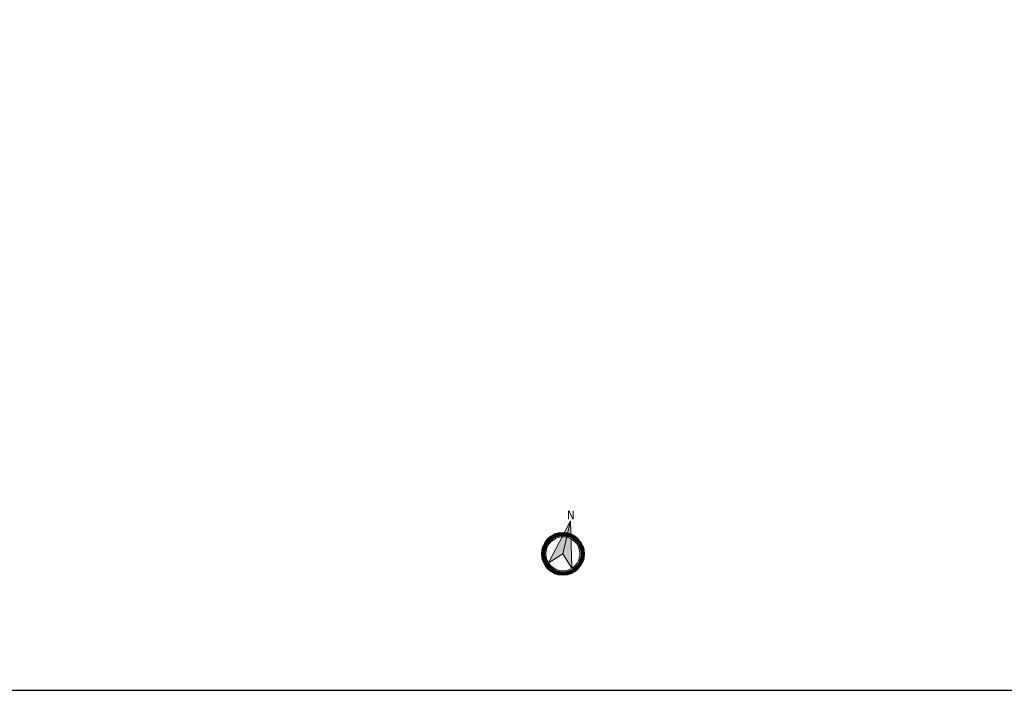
# Model space of a CAD drawing. Extents: x -6068 to 35118, y -17738 to 67348.
# Tile 201 of 243: x -433 to 3043, y 19561 to 21931. Entities that reach past the tile are written whole.
import ezdxf
from ezdxf.enums import TextEntityAlignment as Align

# ---------------------------------------------------------------- set-up
doc = ezdxf.new("R2010")
doc.units = 0
doc.header["$LTSCALE"] = 15
doc.linetypes.add('Continua', pattern=[0])
doc.linetypes.add('Cui_CONTINU', pattern=[0])
doc.layers.add('Orientation - PLANS - Style par défaut', color=7, linetype='Continua', lineweight=0, true_color=0x000000)
doc.layers.add('PIS-fond de plan', color=7, linetype='Cui_CONTINU')
doc.styles.add('Tahoma', font='tahoma.ttf')

msp = doc.modelspace()

# ---------------------------------------------------------------- hatches: boundary and pattern name
at = {"layer": 'Orientation - PLANS - Style par défaut', "ltscale": 0.1, "true_color": 0xffffff}
msp.add_hatch(color=7, dxfattribs=at).paths.add_polyline_path([(1512.2, 20160.4), (1434.3, 20011.7), (1485.2, 20043.5)])
at = {"layer": 'Orientation - PLANS - Style par défaut', "ltscale": 0.1, "true_color": 0xc0c0c0}
msp.add_hatch(color=9, dxfattribs=at).paths.add_polyline_path([(1512.2, 20160.4), (1485.2, 20043.5), (1516.9, 19992.6)])

# ---------------------------------------------------------------- linework, layer by layer
at = {"layer": 'Orientation - PLANS - Style par défaut', "color": 18, "linetype": 'Continua', "lineweight": 5, "ltscale": 0.1, "true_color": 0x000000}
for p, q in [((1512.2, 20160.4), (1434.3, 20011.7)), ((1485.2, 20043.5), (1512.2, 20160.4)), ((1512.2, 20160.4), (1485.2, 20043.5)), ((1516.9, 19992.6), (1512.2, 20160.4)), ((1434.3, 20011.7), (1485.2, 20043.5)), ((1485.2, 20043.5), (1516.9, 19992.6))]:
    msp.add_line(p, q, dxfattribs=at)
at = {"layer": 'Orientation - PLANS - Style par défaut', "color": 18, "linetype": 'Continua', "lineweight": 90, "ltscale": 0.1, "true_color": 0x000000}
msp.add_circle((1485.2, 20043.5), 70, dxfattribs=at)
at = {"layer": 'Orientation - PLANS - Style par défaut', "color": 18, "linetype": 'Continua', "lineweight": 0, "ltscale": 0.1, "true_color": 0x000000}
msp.add_circle((1485.2, 20043.5), 60, dxfattribs=at)
at = {"layer": 'PIS-fond de plan', "color": 6}
msp.add_lwpolyline([(-3429.2, 29561.1), (6570.8, 29561.1), (6570.8, 19561.1), (-3429.2, 19561.1)], close=True, dxfattribs=at)

# ---------------------------------------------------------------- texts
at = {"layer": 'Orientation - PLANS - Style par défaut', "color": 18, "true_color": 0x000000, "style": 'Tahoma'}
msp.add_text('N', height=30.8, dxfattribs=at).set_placement((1513.4, 20165.2), align=Align.CENTER)

doc.saveas('drawing.dxf')
